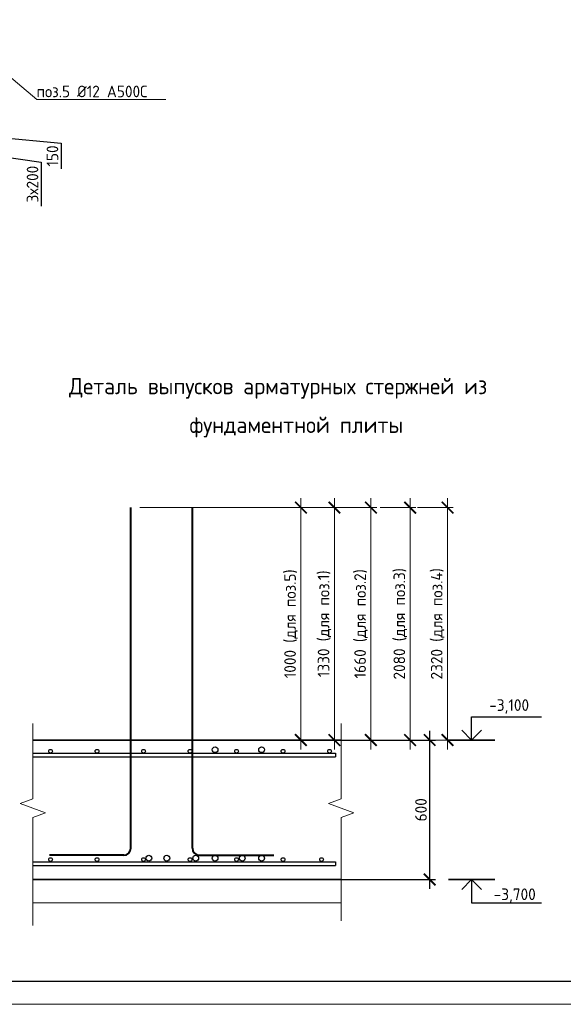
# Model space of a CAD drawing. Header units: millimetres. Extents: x 349531 to 1063351, y -131924 to 96186.
# Tile 228 of 230: x 1026970 to 1038660, y 18157 to 39336. Entities that reach past the tile are written whole.
import ezdxf
from ezdxf import colors
from ezdxf.entities.mleader import LeaderData, LeaderLine
from ezdxf.math import Vec2, Vec3

# ---------------------------------------------------------------- set-up
doc = ezdxf.new("R2010")
doc.units = ezdxf.units.MM
for name, color, linetype, lineweight in [('0 Фундамент', 5, 'Continuous', 30), ('A-ANNO-NOTE-1', 7, 'Continuous', 35), ('A-ANNO-NOTE-2', 7, 'Continuous', 18), ('G-ANNO-DIMS', 7, 'Continuous', 9), ('G-ANNO-DIMS-1', 7, 'Continuous', 18), ('Армирование', 3, 'Continuous', 40), ('подоснова', 151, 'Continuous', 5), ('РАЗМЕРЫ', 1, 'Continuous', 9), ('Текст', 7, 'Continuous', 25), ('ТОНКИЕ', 7, 'Continuous', 9)]:
    doc.layers.add(name, color=color, linetype=linetype, lineweight=lineweight)
doc.layers.add('ТОЛСТЫЕ_ОСНОВНЫЕ', color=6, linetype='Continuous')
doc.styles.add('GOST-2.304_Type-B', font='GOST_Common.ttf')
doc.styles.add('ISOCPEUR', font='GOST_Common.ttf', dxfattribs={"height": 450})
doc.dimstyles.new('мой', dxfattribs={"dimscale": 100, "dimtxt": 2.5, "dimasz": 2.5, "dimexe": 1.25, "dimexo": 0.625, "dimtad": 1, "dimdec": 0, "dimtxsty": 'GOST-2.304_Type-B', "dimblk": 'ARCHTICK', "dimcen": 2.5, "dimdle": 2, "dimaunit": 1, "dimadec": 1, "dimazin": 2, "dimtfac": 1, "dimtdec": 0, "dimtmove": 1, "dimatfit": 3, "dimfxl": 1, "dimtfill": 1, "dimlwd": -1, "dimlwe": -1, "dimarcsym": 0})
doc.dimstyles.new('СПДС', dxfattribs={"dimscale": 100, "dimtxt": 2.5, "dimasz": 2.5, "dimexe": 1.25, "dimexo": 0, "dimtad": 1, "dimdec": 0, "dimtxsty": 'GOST-2.304_Type-B', "dimblk": 'ARCHTICK', "dimcen": 2.5, "dimdle": 2, "dimadec": 0, "dimazin": 2, "dimtfac": 0.75, "dimtdec": 0, "dimtmove": 1, "dimatfit": 3, "dimfxl": 1, "dimtolj": 1, "dimarcsym": 1})

# ---------------------------------------------------------------- blocks, each defined once
blk = doc.blocks.new('*U1379')
at = {"layer": 'ТОЛСТЫЕ_ОСНОВНЫЕ', "color": 6}
blk.add_lwpolyline([(20, 5), (886, 5), (886, 415), (20, 415)], close=True, dxfattribs=at)
at = {"layer": 'ТОНКИЕ'}
blk.add_lwpolyline([(0, 0), (891, 0), (891, 420), (0, 420)], close=True, dxfattribs=at)
blk = doc.blocks.new('Высотные отметки - Вверх-711287-Разрез 3-3')
at = {"layer": '0 Фундамент'}
for p, q in [((13237, 8150), (14737, 8150)), ((13237, 7650), (13237, 8150))]:
    blk.add_line(p, q, dxfattribs=at)
at = {"layer": 'A-ANNO-NOTE-1'}
blk.add_line((12737, 7650), (13737, 7650), dxfattribs=at)
at = {"layer": 'A-ANNO-NOTE-2'}
for q in [(13025, 7862), (13449, 7862)]:
    blk.add_line((13237, 7650), q, dxfattribs=at)
blk = doc.blocks.new('_ArchTick')
at = {"color": 0, "linetype": 'ByBlock', "const_width": 0.15}
blk.add_lwpolyline([(-0.5, -0.5), (0.5, 0.5)], dxfattribs=at)
blk = doc.blocks.new('*D51')
at = {"layer": 'DEFPOINTS', "color": 0, "transparency": 16777216}
for p in [(1033883, 23841), (1033883, 20841), (1035786, 20841)]:
    blk.add_point(p, dxfattribs=at)
at = {"layer": 'РАЗМЕРЫ', "color": 0, "lineweight": -2, "transparency": 16777216}
for p, q in [((1035786, 24041), (1035786, 20641)), ((1033883, 23841), (1035911, 23841)), ((1033883, 20841), (1035911, 20841))]:
    blk.add_line(p, q, dxfattribs=at)
at = {"layer": 'РАЗМЕРЫ', "color": 0, "lineweight": -2, "transparency": 16777216, "xscale": 250, "yscale": 250, "zscale": 250}
for p, rotation in [((1035786, 23841), 90), ((1035786, 20841), 270)]:
    blk.add_blockref('_ArchTick', p, dxfattribs=dict(at, rotation=rotation))
at = {"layer": 'РАЗМЕРЫ', "color": 0, "transparency": 16777216, "insert": (1035599, 22341), "char_height": 250, "attachment_point": 5, "rotation": 90, "style": 'GOST-2.304_Type-B'}
blk.add_mtext('\\A1;600', dxfattribs=at)
blk = doc.blocks.new('*D213')
at = {"layer": 'DEFPOINTS', "color": 0, "transparency": 16777216}
for p in [(1025150, 36961), (1025712, 36961), (1025150, 36811)]:
    blk.add_point(p, dxfattribs=at)
at = {"layer": 'РАЗМЕРЫ', "color": 0, "lineweight": -2, "transparency": 16777216}
for p, q in [((1025712, 36611), (1025712, 37161)), ((1025150, 36961), (1025837, 36961)), ((1025712, 36886), (1027862, 36679)), ((1025150, 36811), (1025837, 36811)), ((1027862, 36679), (1027862, 36129))]:
    blk.add_line(p, q, dxfattribs=at)
at = {"layer": 'РАЗМЕРЫ', "color": 0, "lineweight": -2, "transparency": 16777216, "xscale": 250, "yscale": 250, "zscale": 250}
for p, rotation in [((1025712, 36961), 90), ((1025712, 36811), 270)]:
    blk.add_blockref('_ArchTick', p, dxfattribs=dict(at, rotation=rotation))
at = {"layer": 'РАЗМЕРЫ', "color": 0, "transparency": 16777216, "insert": (1027674, 36404), "char_height": 250, "attachment_point": 5, "rotation": 90, "style": 'GOST-2.304_Type-B'}
blk.add_mtext('\\A1;150', dxfattribs=at)
blk = doc.blocks.new('*D214')
at = {"layer": 'DEFPOINTS', "color": 0, "transparency": 16777216}
for p in [(1025308, 36811), (1025202, 36211), (1025712, 36211)]:
    blk.add_point(p, dxfattribs=at)
at = {"layer": 'РАЗМЕРЫ', "color": 0, "lineweight": -2, "transparency": 16777216}
for p, q in [((1025712, 37011), (1025712, 36011)), ((1025308, 36811), (1025837, 36811)), ((1025712, 36511), (1027433, 36274)), ((1027433, 36274), (1027433, 35324)), ((1025202, 36211), (1025837, 36211))]:
    blk.add_line(p, q, dxfattribs=at)
at = {"layer": 'РАЗМЕРЫ', "color": 0, "lineweight": -2, "transparency": 16777216, "xscale": 250, "yscale": 250, "zscale": 250}
for p, rotation in [((1025712, 36811), 90), ((1025712, 36211), 270)]:
    blk.add_blockref('_ArchTick', p, dxfattribs=dict(at, rotation=rotation))
at = {"layer": 'РАЗМЕРЫ', "color": 0, "transparency": 16777216, "insert": (1027245, 35799), "char_height": 250, "attachment_point": 5, "rotation": 90, "style": 'GOST-2.304_Type-B'}
blk.add_mtext('\\A1;3х200', dxfattribs=at)
blk = doc.blocks.new('*D447')
at = {"layer": 'DEFPOINTS', "color": 0, "transparency": 16777216}
for p in [(1030289, 28841), (1034522, 28841), (1033818, 23841)]:
    blk.add_point(p, dxfattribs=at)
at = {"layer": 'подоснова', "color": 0, "linetype": 'Continuous', "transparency": 16777216}
for p, q in [((1034522, 23641), (1034522, 29041)), ((1030352, 28841), (1034647, 28841)), ((1033881, 23841), (1034647, 23841))]:
    blk.add_line(p, q, dxfattribs=at)
at = {"layer": 'подоснова', "color": 0, "transparency": 16777216, "xscale": 250, "yscale": 250, "zscale": 250}
for p, rotation in [((1034522, 28841), 90), ((1034522, 23841), 270)]:
    blk.add_blockref('_ArchTick', p, dxfattribs=dict(at, rotation=rotation))
at = {"layer": 'подоснова', "color": 0, "transparency": 16777216, "insert": (1034310, 26341), "char_height": 250, "width": 3107.16, "attachment_point": 5, "rotation": 90, "style": 'GOST-2.304_Type-B', "bg_fill": 3, "box_fill_scale": 1.1, "bg_fill_color": 256, "bg_fill_true_color": 13158600, "bg_fill_transparency": 0}
blk.add_mtext('1660 (для поз.2)', dxfattribs=at)
blk = doc.blocks.new('*D448')
at = {"layer": 'DEFPOINTS', "color": 0, "transparency": 16777216}
for p in [(1034662, 28841), (1035366, 28841), (1034662, 23841)]:
    blk.add_point(p, dxfattribs=at)
at = {"layer": 'подоснова', "color": 0, "linetype": 'Continuous', "transparency": 16777216}
for p, q in [((1035366, 23641), (1035366, 29041)), ((1034725, 28841), (1035491, 28841)), ((1034725, 23841), (1035491, 23841))]:
    blk.add_line(p, q, dxfattribs=at)
at = {"layer": 'подоснова', "color": 0, "transparency": 16777216, "xscale": 250, "yscale": 250, "zscale": 250}
for p, rotation in [((1035366, 28841), 90), ((1035366, 23841), 270)]:
    blk.add_blockref('_ArchTick', p, dxfattribs=dict(at, rotation=rotation))
at = {"layer": 'подоснова', "color": 0, "transparency": 16777216, "insert": (1035154, 26341), "char_height": 250, "attachment_point": 5, "rotation": 90, "style": 'GOST-2.304_Type-B', "bg_fill": 3, "box_fill_scale": 1.1, "bg_fill_color": 256, "bg_fill_true_color": 13158600, "bg_fill_transparency": 0}
blk.add_mtext('2080 (для поз.3)', dxfattribs=at)
blk = doc.blocks.new('*D449')
at = {"layer": 'DEFPOINTS', "color": 0, "transparency": 16777216}
for p in [(1029488, 28841), (1033017, 28841), (1032313, 23841)]:
    blk.add_point(p, dxfattribs=at)
at = {"layer": 'подоснова', "color": 0, "linetype": 'Continuous', "transparency": 16777216}
for p, q in [((1033017, 23641), (1033017, 29041)), ((1029551, 28841), (1033142, 28841)), ((1032375, 23841), (1033142, 23841))]:
    blk.add_line(p, q, dxfattribs=at)
at = {"layer": 'подоснова', "color": 0, "transparency": 16777216, "xscale": 250, "yscale": 250, "zscale": 250}
for p, rotation in [((1033017, 28841), 90), ((1033017, 23841), 270)]:
    blk.add_blockref('_ArchTick', p, dxfattribs=dict(at, rotation=rotation))
at = {"layer": 'подоснова', "color": 0, "transparency": 16777216, "insert": (1032804, 26341), "char_height": 250, "attachment_point": 5, "rotation": 90, "style": 'GOST-2.304_Type-B', "bg_fill": 3, "box_fill_scale": 1.1, "bg_fill_color": 256, "bg_fill_true_color": 13158600, "bg_fill_transparency": 0}
blk.add_mtext('1000 (для поз.5)', dxfattribs=at)
blk = doc.blocks.new('*D450')
at = {"layer": 'DEFPOINTS', "color": 0, "transparency": 16777216}
for p in [(1029504, 28841), (1033737, 28841), (1033033, 23841)]:
    blk.add_point(p, dxfattribs=at)
at = {"layer": 'подоснова', "color": 0, "linetype": 'Continuous', "transparency": 16777216}
for p, q in [((1033737, 23641), (1033737, 29041)), ((1029567, 28841), (1033862, 28841)), ((1033095, 23841), (1033862, 23841))]:
    blk.add_line(p, q, dxfattribs=at)
at = {"layer": 'подоснова', "color": 0, "transparency": 16777216, "xscale": 250, "yscale": 250, "zscale": 250}
for p, rotation in [((1033737, 28841), 90), ((1033737, 23841), 270)]:
    blk.add_blockref('_ArchTick', p, dxfattribs=dict(at, rotation=rotation))
at = {"layer": 'подоснова', "color": 0, "transparency": 16777216, "insert": (1033524, 26341), "char_height": 250, "width": 3107.16, "attachment_point": 5, "rotation": 90, "style": 'GOST-2.304_Type-B', "bg_fill": 3, "box_fill_scale": 1.1, "bg_fill_color": 256, "bg_fill_true_color": 13158600, "bg_fill_transparency": 0}
blk.add_mtext('1330 (для поз.1)', dxfattribs=at)
blk = doc.blocks.new('*D451')
at = {"layer": 'DEFPOINTS', "color": 0, "transparency": 16777216}
for p in [(1035466, 28841), (1036170, 28841), (1035466, 23841)]:
    blk.add_point(p, dxfattribs=at)
at = {"layer": 'подоснова', "color": 0, "linetype": 'Continuous', "transparency": 16777216}
for p, q in [((1036170, 23641), (1036170, 29041)), ((1035528, 28841), (1036295, 28841)), ((1035528, 23841), (1036295, 23841))]:
    blk.add_line(p, q, dxfattribs=at)
at = {"layer": 'подоснова', "color": 0, "transparency": 16777216, "xscale": 250, "yscale": 250, "zscale": 250}
for p, rotation in [((1036170, 28841), 90), ((1036170, 23841), 270)]:
    blk.add_blockref('_ArchTick', p, dxfattribs=dict(at, rotation=rotation))
at = {"layer": 'подоснова', "color": 0, "transparency": 16777216, "insert": (1035957, 26341), "char_height": 250, "attachment_point": 5, "rotation": 90, "style": 'GOST-2.304_Type-B', "bg_fill": 3, "box_fill_scale": 1.1, "bg_fill_color": 256, "bg_fill_true_color": 13158600, "bg_fill_transparency": 0}
blk.add_mtext('2320 (для поз.4)', dxfattribs=at)
blk = doc.blocks.new('_None')

msp = doc.modelspace()

# ---------------------------------------------------------------- linework, layer by layer
at = {"lineweight": 35}
for p, q in [((1027252.7, 23840.9), (1033882.7, 23840.9)), ((1033882.7, 20840.9), (1027252.7, 20840.9))]:
    msp.add_line(p, q, dxfattribs=at)
at = {"layer": 'Армирование'}
for p, q in [((1029358.4, 21512.9), (1029358.4, 28840.9)), ((1030684.5, 21512.9), (1030684.5, 28840.9)), ((1029208.4, 21362.9), (1027608.4, 21362.9)), ((1030834.5, 21362.9), (1032434.5, 21362.9))]:
    msp.add_line(p, q, dxfattribs=at)
for centre, start, end in [((1029208.4, 21512.9), 270, 0), ((1030834.5, 21512.9), 180, 270)]:
    msp.add_arc(centre, 150, start, end, dxfattribs=at)
at = {"layer": 'РАЗМЕРЫ', "color": 2, "linetype": 'Continuous', "lineweight": 30}
for p, q in [((1027252.7, 23560.9), (1033757.7, 23560.9)), ((1033757.7, 23560.9), (1033757.7, 23480.9)), ((1027252.7, 23480.9), (1033757.7, 23480.9)), ((1027252.7, 21220.9), (1033757.7, 21220.9)), ((1033757.7, 21220.9), (1033757.7, 21140.9)), ((1027252.7, 21140.9), (1033757.7, 21140.9))]:
    msp.add_line(p, q, dxfattribs=at)
at = {"layer": 'РАЗМЕРЫ', "color": 7, "linetype": 'Continuous', "lineweight": 15}
for p, q in [((1033882.7, 20840.9), (1034382.7, 20840.9)), ((1033882.7, 20340.9), (1027252.7, 20340.9))]:
    msp.add_line(p, q, dxfattribs=at)
for points in [[(1027252.7, 24193.8), (1027252.7, 22573.8), (1026977.9, 22473.8), (1027527.4, 22273.8), (1027252.7, 22173.8), (1027252.7, 19848.5)], [(1033882.7, 24193.8), (1033882.7, 22573.8), (1033607.9, 22473.8), (1034157.4, 22273.8), (1033882.7, 22173.8), (1033882.7, 19949.6)]]:
    msp.add_lwpolyline(points, dxfattribs=at)
at = {"layer": 'РАЗМЕРЫ', "color": 2, "linetype": 'Continuous', "lineweight": 30}
for centre, radius in [((1027632.7, 23600.9), 40), ((1028632.7, 23600.9), 40), ((1029632.7, 23600.9), 40), ((1030632.7, 23600.9), 40), ((1031171.1, 23632.7), 62.5), ((1031632.7, 23600.9), 40), ((1032172.6, 23632.7), 62.5), ((1032632.7, 23600.9), 40), ((1033632.7, 23600.9), 40), ((1027632.7, 21270.1), 40), ((1028632.7, 21270.1), 40), ((1029632.7, 21270.1), 40), ((1029746.2, 21300.4), 62.5), ((1030132.7, 21300.4), 62.5), ((1030632.7, 21270.1), 40), ((1030754.4, 21300.4), 62.5), ((1031171.1, 21300.4), 62.5), ((1031632.7, 21270.1), 40), ((1031755.8, 21300.4), 62.5), ((1032172.6, 21300.4), 62.5), ((1032632.7, 21270.1), 40), ((1033461.6, 21270.1), 40)]:
    msp.add_circle(centre, radius, dxfattribs=at)

# ---------------------------------------------------------------- block references
at = {"xscale": 100, "yscale": 100, "zscale": 100}
msp.add_blockref('*U1379', (968870.1, 18156.9), dxfattribs=at)
at = {"layer": 'G-ANNO-DIMS'}
msp.add_blockref('Высотные отметки - Вверх-711287-Разрез 3-3', (1023450.8, 16190.9), dxfattribs=at)
at = {"layer": 'G-ANNO-DIMS', "xscale": -1, "rotation": 180}
msp.add_blockref('Высотные отметки - Вверх-711287-Разрез 3-3', (1023450.8, 28490.9), dxfattribs=at)

# ---------------------------------------------------------------- texts
at = {"layer": 'G-ANNO-DIMS-1', "char_height": 250, "width": 1150.283, "line_spacing_factor": 1.149209, "style": 'ISOCPEUR'}
for s, insert, attachment_point in [('-3,100', (1037066.8, 24717.6), 1), ('-3,700', (1037162.9, 20340.9), 7)]:
    msp.add_mtext(s, dxfattribs=dict(at, insert=insert, attachment_point=attachment_point))
at = {"layer": 'Текст', "style": 'GOST-2.304_Type-B'}
for s, p in [('Деталь выпусков арматурных стержней из', (1028031.8, 31278.8)), ('фундаментной плиты', (1030621.7, 30445.5))]:
    msp.add_text(s, height=350, dxfattribs=at).set_placement(p)

# ---------------------------------------------------------------- dimensions: what is measured, and where the dimension line sits
at = {"layer": 'РАЗМЕРЫ'}
dim = msp.add_linear_dim(base=(1025711.8, 36961.4), p1=(1025149.9, 36811.4), p2=(1025149.9, 36961.4), angle=90, dimstyle='СПДС', dxfattribs=at)
dim.commit()
dim.dimension.update_dxf_attribs({"geometry": '*D213', "text_midpoint": (1027862, 36616.2), "dimtype": 160})
dim = msp.add_linear_dim(base=(1025711.8, 36211.4), p1=(1025308.4, 36811.4), p2=(1025201.8, 36211.4), angle=90, text='3х200', dimstyle='СПДС', dxfattribs=at)
dim.commit()
dim.dimension.update_dxf_attribs({"geometry": '*D214', "text_midpoint": (1027432.6, 36211.4), "dimtype": 160})
dim = msp.add_linear_dim(base=(1035786.3, 20840.9), p1=(1033882.7, 23840.9), p2=(1033882.7, 20840.9), angle=90, dimstyle='СПДС', override={"dimlfac": 0.2}, dxfattribs=at)
dim.commit()
dim.dimension.update_dxf_attribs({"geometry": '*D51', "text_midpoint": (1035598.8, 22340.9)})

# ---------------------------------------------------------------- leaders
at = {"layer": 'подоснова', "color": 4, "ltscale": 0.3}
ml = msp.add_multileader_mtext('Standard', dxfattribs=at)
ml.set_content('{\\C2;поз.5 %%C12 А500С }', color=4, style='GOST-2.304_Type-B')
ml.set_leader_properties(color=256, linetype='ByLayer', lineweight=15)
ml.set_arrow_properties(name='NONE')
ml.build(insert=Vec2(0, 0))
ml.multileader.update_dxf_attribs({"text_left_attachment_type": 6, "text_right_attachment_type": 6, "dogleg_length": 0.1, "arrow_head_size": 18})
ctx = ml.context
ctx.base_point, ctx.char_height, ctx.arrow_head_size, ctx.landing_gap_size, ctx.plane_origin = Vec3(1027338.2, 37616.7, 360), 250, 18, 20, Vec3(1032088.5, 38611.3, 360)
ctx.left_attachment, ctx.right_attachment, ctx.text_align_type = 6, 6, 1
notes = []
notes.append((ctx, [(1, (1, 1, 0), (1027338.1, 37616.7, 360), (1, 0), 0.1, [(0, [(1025711.8, 38996.4, 360)], 0, [])])]))
ctx.mtext.insert, ctx.mtext.width, ctx.mtext.alignment, ctx.mtext.flow_direction = Vec3(1028525, 37916.7, 360), 4075.871, 2, 5
for ctx, leaders in notes:
    for number, flags, end, landing, length, lines in leaders:
        leader = LeaderData()
        leader.index, (leader.has_last_leader_line, leader.has_dogleg_vector, leader.attachment_direction) = number, flags
        leader.last_leader_point, leader.dogleg_vector, leader.dogleg_length = Vec3(end), Vec3(landing), length
        for number, points, colour, breaks in lines:
            line = LeaderLine()
            line.index, line.vertices, line.color, line.breaks = number, Vec3.list(points), colors.encode_raw_color(colour), breaks
            leader.lines.append(line)
        ctx.leaders.append(leader)

# ---------------------------------------------------------------- next in the draw order: dimensions: what is measured, and where the dimension line sits
at = {"layer": 'подоснова'}
dim = msp.add_linear_dim(base=(1034522, 28840.9), p1=(1033818.1, 23840.9), p2=(1030289.3, 28840.9), angle=90, text='1660 (для поз.2)', dimstyle='мой', dxfattribs=at)
dim.commit()
dim.dimension.update_dxf_attribs({"geometry": '*D447', "text_midpoint": (1034309.5, 26340.9)})

# ---------------------------------------------------------------- next in the draw order: dimensions: what is measured, and where the dimension line sits
for base, p1, p2, text, picture, middle in [((1033016.8, 28840.9), (1032312.9, 23840.9), (1029488, 28840.9), '1000 (для поз.5)', '*D449', (1032804.3, 26340.9)), ((1035366.1, 28840.9), (1034662.2, 23840.9), (1034662.2, 28840.9), '2080 (для поз.3)', '*D448', (1035153.6, 26340.9))]:
    dim = msp.add_linear_dim(base=base, p1=p1, p2=p2, angle=90, text=text, dimstyle='мой', dxfattribs=at)
    dim.commit()
    dim.dimension.update_dxf_attribs({"geometry": picture, "text_midpoint": middle})

# ---------------------------------------------------------------- next in the draw order: dimensions: what is measured, and where the dimension line sits
for base, p1, p2, text, picture, middle in [((1033736.8, 28840.9), (1033032.9, 23840.9), (1029504.1, 28840.9), '1330 (для поз.1)', '*D450', (1033524.3, 26340.9)), ((1036169.8, 28840.9), (1035465.8, 23840.9), (1035465.8, 28840.9), '2320 (для поз.4)', '*D451', (1035957.3, 26340.9))]:
    dim = msp.add_linear_dim(base=base, p1=p1, p2=p2, angle=90, text=text, dimstyle='мой', dxfattribs=at)
    dim.commit()
    dim.dimension.update_dxf_attribs({"geometry": picture, "text_midpoint": middle})

doc.saveas('drawing.dxf')
